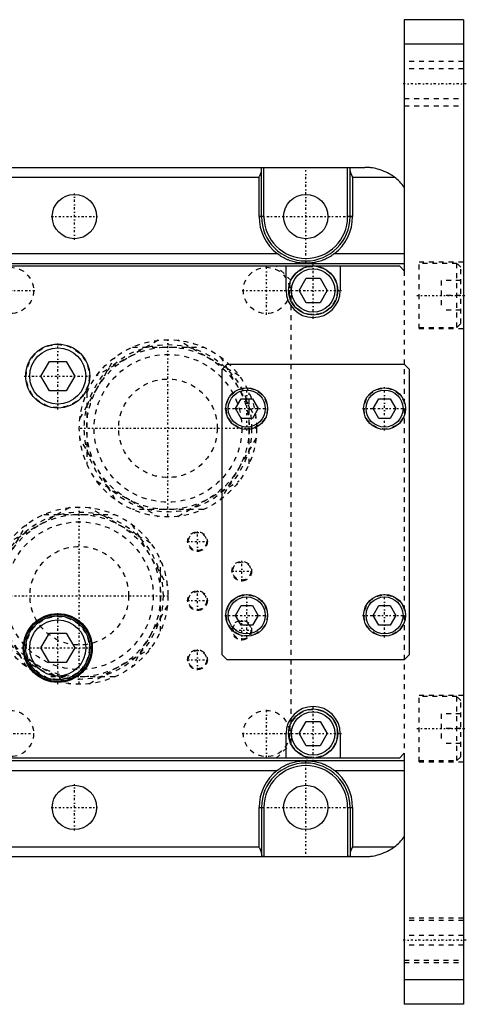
# Model space of a CAD drawing. Extents: x -394 to 140, y -100 to 100.
# Tile 7 of 7: x 49 to 140, y -100 to 100. Entities that reach past the tile are written whole.
import ezdxf

# ---------------------------------------------------------------- set-up
doc = ezdxf.new("R2010")
doc.units = 0
doc.linetypes.add('CENTER', pattern=[1.5, 0.45, -0.5, 0.05, -0.5])
doc.linetypes.add('DASHED', pattern=[2, 1, -1])
for name, color, linetype in [('AM_0', 7, 'CONTINUOUS'), ('AM_3', 7, 'DASHED'), ('AM_7', 7, 'CENTER')]:
    doc.layers.add(name, color=color, linetype=linetype)

msp = doc.modelspace()

# ---------------------------------------------------------------- linework, layer by layer
at = {"layer": 'AM_0', "color": 7, "linetype": 'CONTINUOUS'}
for p, q in [((139, 100), (127, 100)), ((127, 100), (127, 49)), ((139, 100), (139, -100)), ((139, 95), (127, 95)), ((-21, 70), (119, 70)), ((98.5, 60), (98.5, 70)), ((115.5, 60), (115.5, 70)), ((-3.5, 68), (97.5, 68)), ((97.5, 60), (97.5, 68)), ((98, 60), (98, 69.94)), ((116, 60), (116, 69.94)), ((116.5, 68), (125, 68)), ((116.5, 68), (116.5, 60)), ((98.5, 60), (97.5, 60)), ((116.5, 60), (115.5, 60)), ((41.94, 52.5), (101.17, 52.5)), ((112.83, 52.5), (127, 52.5)), ((44.65, 50.5), (127, 50.5)), ((45.06, 50), (126, 50)), ((103, 45), (103, 50)), ((108.1, 50.56), (105.9, 50.56)), ((114, 50), (114, 45)), ((126, 50), (127, 49)), ((105.64, 45), (107.07, 47.48)), ((107.07, 47.48), (109.93, 47.48)), ((109.93, 47.48), (111.36, 45)), ((107.07, 42.52), (105.64, 45)), ((111.36, 45), (109.93, 42.52)), ((109.93, 42.52), (107.07, 42.52)), ((53.19, 27.62), (54.91, 30.59)), ((54.91, 30.59), (58.34, 30.59)), ((58.34, 30.59), (60.06, 27.62)), ((90, 29), (91, 30)), ((91, 30), (127, 30)), ((127, 30), (128, 29)), ((90, -29), (90, 29)), ((128, 29), (128, -29)), ((54.91, 24.64), (53.19, 27.62)), ((60.06, 27.62), (58.34, 24.64)), ((58.34, 24.64), (54.91, 24.64)), ((92.69, 21), (93.85, 23)), ((93.85, 23), (96.15, 23)), ((96.15, 23), (97.31, 21)), ((120.69, 21), (121.85, 23)), ((121.85, 23), (124.15, 23)), ((124.15, 23), (125.31, 21)), ((93.85, 19), (92.69, 21)), ((97.31, 21), (96.15, 19)), ((121.85, 19), (120.69, 21)), ((125.31, 21), (124.15, 19)), ((96.15, 19), (93.85, 19)), ((124.15, 19), (121.85, 19)), ((92.69, -21), (93.85, -19)), ((93.85, -19), (96.15, -19)), ((96.15, -19), (97.31, -21)), ((120.69, -21), (121.85, -19)), ((121.85, -19), (124.15, -19)), ((124.15, -19), (125.31, -21)), ((93.85, -23), (92.69, -21)), ((97.31, -21), (96.15, -23)), ((121.85, -23), (120.69, -21)), ((125.31, -21), (124.15, -23)), ((96.15, -23), (93.85, -23)), ((124.15, -23), (121.85, -23)), ((53.19, -27.62), (54.91, -24.64)), ((54.91, -24.64), (58.34, -24.64)), ((58.34, -24.64), (60.06, -27.62)), ((54.91, -30.59), (53.19, -27.62)), ((60.06, -27.62), (58.34, -30.59)), ((91, -30), (90, -29)), ((127, -30), (91, -30)), ((128, -29), (127, -30)), ((58.34, -30.59), (54.91, -30.59)), ((105.64, -45), (107.07, -42.53)), ((107.07, -42.53), (109.93, -42.53)), ((109.93, -42.53), (111.36, -45)), ((103, -50), (103, -45)), ((107.07, -47.48), (105.64, -45)), ((111.36, -45), (109.93, -47.48)), ((114, -45), (114, -50)), ((109.93, -47.48), (107.07, -47.48)), ((126, -50), (0.8, -50)), ((127, -49), (126, -50)), ((127, -49), (127, -100)), ((-1.07, -50.5), (127, -50.5)), ((105.9, -50.56), (108.1, -50.56)), ((-7.17, -52.5), (101.17, -52.5)), ((112.83, -52.5), (127, -52.5)), ((97.5, -68), (97.5, -60)), ((97.5, -60), (98.5, -60)), ((98, -60), (98, -69.94)), ((98.5, -60), (98.5, -70)), ((115.5, -60), (115.5, -70)), ((115.5, -60), (116.5, -60)), ((116, -60), (116, -69.94)), ((116.5, -60), (116.5, -68)), ((-3.5, -68), (97.5, -68)), ((116.5, -68), (125, -68)), ((-21, -70), (119, -70)), ((139, -95), (127, -95)), ((139, -100), (127, -100))]:
    msp.add_line(p, q, dxfattribs=at)
for points in [[(98, 69.94, 0), (98, 69.94, 0), (98, 69.94, 0), (98, 69.94, 0), (98, 69.94, 0), (98, 69.94, 0), (98, 69.94, 0), (98, 69.95, 0), (98, 69.95, 0), (98, 69.95, 0), (98, 69.95, 0), (98, 69.95, 0), (98, 69.95, 0), (98.01, 69.95, 0), (98.01, 69.96, 0), (98.01, 69.96, 0), (98.01, 69.96, 0), (98.01, 69.96, 0), (98.01, 69.96, 0), (98.01, 69.96, 0), (98.01, 69.96, 0), (98.02, 69.96, 0), (98.02, 69.96, 0), (98.02, 69.97, 0), (98.02, 69.97, 0), (98.02, 69.97, 0), (98.02, 69.97, 0), (98.02, 69.97, 0), (98.03, 69.97, 0), (98.03, 69.97, 0), (98.03, 69.97, 0), (98.03, 69.97, 0), (98.04, 69.98, 0), (98.04, 69.98, 0), (98.04, 69.98, 0), (98.04, 69.98, 0), (98.04, 69.98, 0), (98.05, 69.98, 0), (98.05, 69.98, 0), (98.05, 69.98, 0), (98.06, 69.98, 0), (98.06, 69.98, 0), (98.06, 69.98, 0), (98.06, 69.98, 0), (98.07, 69.98, 0), (98.07, 69.99, 0), (98.08, 69.99, 0), (98.08, 69.99, 0), (98.08, 69.99, 0), (98.08, 69.99, 0), (98.09, 69.99, 0), (98.09, 69.99, 0), (98.1, 69.99, 0), (98.1, 69.99, 0), (98.1, 69.99, 0), (98.1, 69.99, 0), (98.11, 69.99, 0), (98.11, 69.99, 0), (98.12, 69.99, 0), (98.12, 69.99, 0), (98.13, 69.99, 0), (98.13, 69.99, 0), (98.13, 69.99, 0), (98.14, 69.99, 0), (98.14, 69.99, 0), (98.14, 69.99, 0), (98.15, 69.99, 0), (98.15, 70, 0), (98.16, 70, 0), (98.16, 70, 0), (98.16, 70, 0), (98.17, 70, 0), (98.17, 70, 0), (98.18, 70, 0), (98.18, 70, 0), (98.19, 70, 0), (98.19, 70, 0), (98.2, 70, 0), (98.2, 70, 0), (98.21, 70, 0), (98.21, 70, 0), (98.22, 70, 0), (98.23, 70, 0), (98.23, 70, 0), (98.23, 70, 0), (98.24, 70, 0), (98.24, 70, 0), (98.25, 70, 0), (98.26, 70, 0), (98.26, 70, 0), (98.27, 70, 0), (98.27, 70, 0), (98.28, 70, 0), (98.28, 70, 0), (98.29, 70, 0), (98.3, 70, 0), (98.3, 70, 0), (98.31, 70, 0), (98.31, 70, 0), (98.32, 70, 0), (98.32, 70, 0), (98.33, 70, 0), (98.34, 70, 0), (98.35, 70, 0), (98.35, 70, 0), (98.35, 70, 0), (98.36, 70, 0), (98.37, 70, 0), (98.37, 70, 0), (98.37, 70, 0), (98.38, 70, 0), (98.39, 70, 0), (98.39, 70, 0), (98.4, 70, 0), (98.4, 70, 0), (98.41, 70, 0), (98.42, 70, 0), (98.42, 70, 0), (98.43, 70, 0), (98.44, 70, 0), (98.44, 70, 0), (98.45, 70, 0), (98.45, 70, 0), (98.46, 70, 0), (98.47, 70, 0), (98.48, 70, 0), (98.48, 70, 0), (98.48, 70, 0), (98.49, 70, 0), (98.5, 70, 0), (98.5, 70, 0)], [(115.5, 70, 0), (115.5, 70, 0), (115.51, 70, 0), (115.52, 70, 0), (115.52, 70, 0), (115.52, 70, 0), (115.53, 70, 0), (115.54, 70, 0), (115.55, 70, 0), (115.55, 70, 0), (115.56, 70, 0), (115.56, 70, 0), (115.57, 70, 0), (115.58, 70, 0), (115.58, 70, 0), (115.59, 70, 0), (115.6, 70, 0), (115.6, 70, 0), (115.61, 70, 0), (115.61, 70, 0), (115.62, 70, 0), (115.63, 70, 0), (115.63, 70, 0), (115.63, 70, 0), (115.64, 70, 0), (115.65, 70, 0), (115.65, 70, 0), (115.65, 70, 0), (115.66, 70, 0), (115.67, 70, 0), (115.68, 70, 0), (115.68, 70, 0), (115.69, 70, 0), (115.69, 70, 0), (115.7, 70, 0), (115.7, 70, 0), (115.71, 70, 0), (115.72, 70, 0), (115.72, 70, 0), (115.73, 70, 0), (115.73, 70, 0), (115.74, 70, 0), (115.74, 70, 0), (115.75, 70, 0), (115.76, 70, 0), (115.76, 70, 0), (115.77, 70, 0), (115.77, 70, 0), (115.77, 70, 0), (115.78, 70, 0), (115.79, 70, 0), (115.79, 70, 0), (115.8, 70, 0), (115.8, 70, 0), (115.81, 70, 0), (115.81, 70, 0), (115.82, 70, 0), (115.82, 70, 0), (115.83, 70, 0), (115.83, 70, 0), (115.84, 70, 0), (115.84, 70, 0), (115.84, 70, 0), (115.85, 70, 0), (115.85, 69.99, 0), (115.86, 69.99, 0), (115.86, 69.99, 0), (115.86, 69.99, 0), (115.87, 69.99, 0), (115.87, 69.99, 0), (115.87, 69.99, 0), (115.88, 69.99, 0), (115.88, 69.99, 0), (115.89, 69.99, 0), (115.89, 69.99, 0), (115.9, 69.99, 0), (115.9, 69.99, 0), (115.9, 69.99, 0), (115.9, 69.99, 0), (115.91, 69.99, 0), (115.91, 69.99, 0), (115.92, 69.99, 0), (115.92, 69.99, 0), (115.92, 69.99, 0), (115.92, 69.99, 0), (115.93, 69.99, 0), (115.93, 69.98, 0), (115.94, 69.98, 0), (115.94, 69.98, 0), (115.94, 69.98, 0), (115.94, 69.98, 0), (115.95, 69.98, 0), (115.95, 69.98, 0), (115.95, 69.98, 0), (115.96, 69.98, 0), (115.96, 69.98, 0), (115.96, 69.98, 0), (115.96, 69.98, 0), (115.96, 69.98, 0), (115.97, 69.97, 0), (115.97, 69.97, 0), (115.97, 69.97, 0), (115.97, 69.97, 0), (115.98, 69.97, 0), (115.98, 69.97, 0), (115.98, 69.97, 0), (115.98, 69.97, 0), (115.98, 69.97, 0), (115.98, 69.96, 0), (115.98, 69.96, 0), (115.99, 69.96, 0), (115.99, 69.96, 0), (115.99, 69.96, 0), (115.99, 69.96, 0), (115.99, 69.96, 0), (115.99, 69.96, 0), (115.99, 69.96, 0), (115.99, 69.95, 0), (116, 69.95, 0), (116, 69.95, 0), (116, 69.95, 0), (116, 69.95, 0), (116, 69.95, 0), (116, 69.95, 0), (116, 69.94, 0), (116, 69.94, 0), (116, 69.94, 0), (116, 69.94, 0), (116, 69.94, 0), (116, 69.94, 0), (116, 69.94, 0)], [(125, 68, 0), (124.98, 68.02, 0), (124.93, 68.05, 0), (124.88, 68.09, 0), (124.85, 68.11, 0), (124.83, 68.13, 0), (124.78, 68.16, 0), (124.73, 68.2, 0), (124.55, 68.32, 0), (124.25, 68.51, 0), (124.09, 68.61, 0), (123.93, 68.7, 0), (123.61, 68.87, 0), (123.29, 69.03, 0), (122.95, 69.18, 0), (122.62, 69.32, 0), (122.28, 69.45, 0), (122.1, 69.51, 0), (121.93, 69.56, 0), (121.58, 69.66, 0), (121.24, 69.75, 0), (120.89, 69.82, 0), (120.54, 69.88, 0), (120.19, 69.93, 0), (120.02, 69.95, 0), (119.85, 69.96, 0), (119.5, 69.99, 0), (119.17, 70, 0), (119, 70, 0)], [(97.5, 68, 0), (97.52, 68.04, 0), (97.56, 68.11, 0), (97.59, 68.19, 0), (97.61, 68.23, 0), (97.63, 68.27, 0), (97.67, 68.34, 0), (97.71, 68.42, 0), (97.74, 68.5, 0), (97.78, 68.58, 0), (97.81, 68.65, 0), (97.83, 68.69, 0), (97.84, 68.72, 0), (97.87, 68.8, 0), (97.9, 68.87, 0), (97.92, 68.94, 0), (97.95, 69.02, 0), (97.97, 69.09, 0), (97.98, 69.12, 0), (97.98, 69.16, 0), (97.99, 69.2, 0), (97.99, 69.21, 0), (97.99, 69.22, 0), (97.99, 69.23, 0), (97.99, 69.23, 0), (98, 69.24, 0), (98, 69.25, 0), (98, 69.27, 0), (98, 69.28, 0), (98, 69.29, 0), (98, 69.29, 0), (98, 69.3, 0), (98, 69.31, 0), (98, 69.32, 0), (98, 69.32, 0)], [(116, 69.32, 0), (116, 69.32, 0), (116, 69.31, 0), (116, 69.3, 0), (116, 69.29, 0), (116, 69.29, 0), (116, 69.28, 0), (116, 69.27, 0), (116, 69.25, 0), (116, 69.24, 0), (116.01, 69.23, 0), (116.01, 69.23, 0), (116.01, 69.22, 0), (116.01, 69.21, 0), (116.01, 69.2, 0), (116.02, 69.16, 0), (116.02, 69.12, 0), (116.03, 69.09, 0), (116.05, 69.02, 0), (116.08, 68.94, 0), (116.1, 68.87, 0), (116.13, 68.8, 0), (116.16, 68.72, 0), (116.17, 68.69, 0), (116.19, 68.65, 0), (116.22, 68.58, 0), (116.26, 68.5, 0), (116.29, 68.42, 0), (116.33, 68.34, 0), (116.37, 68.27, 0), (116.39, 68.23, 0), (116.41, 68.19, 0), (116.44, 68.11, 0), (116.48, 68.04, 0), (116.5, 68, 0)], [(105.9, 50.56, 0), (105.77, 50.58, 0), (105.49, 50.62, 0), (105.21, 50.67, 0), (105.07, 50.7, 0), (104.93, 50.73, 0), (104.66, 50.79, 0), (104.38, 50.87, 0), (104.11, 50.95, 0), (103.83, 51.04, 0), (103.56, 51.14, 0), (103.43, 51.2, 0), (103.29, 51.25, 0), (103.03, 51.37, 0), (102.77, 51.5, 0), (102.51, 51.63, 0), (102.25, 51.77, 0), (102, 51.92, 0), (101.88, 52, 0), (101.76, 52.08, 0), (101.52, 52.24, 0), (101.28, 52.41, 0), (101.17, 52.5, 0)], [(112.83, 52.5, 0), (112.72, 52.41, 0), (112.48, 52.24, 0), (112.24, 52.08, 0), (112.12, 52, 0), (112, 51.92, 0), (111.75, 51.77, 0), (111.49, 51.63, 0), (111.23, 51.5, 0), (110.97, 51.37, 0), (110.71, 51.25, 0), (110.57, 51.2, 0), (110.44, 51.14, 0), (110.17, 51.04, 0), (109.89, 50.95, 0), (109.62, 50.87, 0), (109.34, 50.79, 0), (109.07, 50.73, 0), (108.93, 50.7, 0), (108.79, 50.67, 0), (108.51, 50.62, 0), (108.23, 50.58, 0), (108.1, 50.56, 0)], [(101.17, -52.5, 0), (101.28, -52.41, 0), (101.52, -52.24, 0), (101.76, -52.08, 0), (101.88, -52, 0), (102, -51.92, 0), (102.25, -51.77, 0), (102.51, -51.63, 0), (102.77, -51.5, 0), (103.03, -51.37, 0), (103.29, -51.25, 0), (103.43, -51.2, 0), (103.56, -51.14, 0), (103.83, -51.04, 0), (104.11, -50.95, 0), (104.38, -50.87, 0), (104.66, -50.79, 0), (104.93, -50.73, 0), (105.07, -50.7, 0), (105.21, -50.67, 0), (105.49, -50.62, 0), (105.77, -50.58, 0), (105.9, -50.56, 0)], [(108.1, -50.56, 0), (108.23, -50.58, 0), (108.51, -50.62, 0), (108.79, -50.67, 0), (108.93, -50.7, 0), (109.07, -50.73, 0), (109.34, -50.79, 0), (109.62, -50.87, 0), (109.89, -50.95, 0), (110.17, -51.04, 0), (110.44, -51.14, 0), (110.57, -51.2, 0), (110.71, -51.25, 0), (110.97, -51.37, 0), (111.23, -51.5, 0), (111.49, -51.63, 0), (111.75, -51.77, 0), (112, -51.92, 0), (112.12, -52, 0), (112.24, -52.08, 0), (112.48, -52.24, 0), (112.72, -52.41, 0), (112.83, -52.5, 0)], [(98, -69.32, 0), (98, -69.32, 0), (98, -69.31, 0), (98, -69.3, 0), (98, -69.29, 0), (98, -69.29, 0), (98, -69.28, 0), (98, -69.27, 0), (98, -69.25, 0), (98, -69.24, 0), (97.99, -69.23, 0), (97.99, -69.23, 0), (97.99, -69.22, 0), (97.99, -69.21, 0), (97.99, -69.2, 0), (97.98, -69.16, 0), (97.98, -69.12, 0), (97.97, -69.09, 0), (97.95, -69.02, 0), (97.92, -68.94, 0), (97.9, -68.87, 0), (97.87, -68.8, 0), (97.84, -68.72, 0), (97.83, -68.69, 0), (97.81, -68.65, 0), (97.78, -68.58, 0), (97.74, -68.5, 0), (97.71, -68.42, 0), (97.67, -68.34, 0), (97.63, -68.27, 0), (97.61, -68.23, 0), (97.59, -68.19, 0), (97.56, -68.11, 0), (97.52, -68.04, 0), (97.5, -68, 0)], [(116.5, -68, 0), (116.48, -68.04, 0), (116.44, -68.11, 0), (116.41, -68.19, 0), (116.39, -68.23, 0), (116.37, -68.27, 0), (116.33, -68.34, 0), (116.29, -68.42, 0), (116.26, -68.5, 0), (116.22, -68.58, 0), (116.19, -68.65, 0), (116.17, -68.69, 0), (116.16, -68.72, 0), (116.13, -68.8, 0), (116.1, -68.87, 0), (116.08, -68.94, 0), (116.05, -69.02, 0), (116.03, -69.09, 0), (116.02, -69.12, 0), (116.02, -69.16, 0), (116.01, -69.2, 0), (116.01, -69.21, 0), (116.01, -69.22, 0), (116.01, -69.23, 0), (116.01, -69.23, 0), (116, -69.24, 0), (116, -69.25, 0), (116, -69.27, 0), (116, -69.28, 0), (116, -69.29, 0), (116, -69.29, 0), (116, -69.3, 0), (116, -69.31, 0), (116, -69.32, 0), (116, -69.32, 0)], [(119, -70, 0), (119.17, -70, 0), (119.5, -69.99, 0), (119.85, -69.96, 0), (120.02, -69.95, 0), (120.19, -69.93, 0), (120.54, -69.88, 0), (120.89, -69.82, 0), (121.24, -69.75, 0), (121.58, -69.66, 0), (121.93, -69.56, 0), (122.1, -69.51, 0), (122.28, -69.45, 0), (122.62, -69.32, 0), (122.95, -69.18, 0), (123.29, -69.03, 0), (123.61, -68.87, 0), (123.93, -68.7, 0), (124.09, -68.61, 0), (124.25, -68.51, 0), (124.55, -68.32, 0), (124.73, -68.2, 0), (124.78, -68.16, 0), (124.83, -68.13, 0), (124.85, -68.11, 0), (124.88, -68.09, 0), (124.93, -68.05, 0), (124.98, -68.02, 0), (125, -68, 0)], [(98.5, -70, 0), (98.5, -70, 0), (98.49, -70, 0), (98.48, -70, 0), (98.48, -70, 0), (98.48, -70, 0), (98.47, -70, 0), (98.46, -70, 0), (98.45, -70, 0), (98.45, -70, 0), (98.44, -70, 0), (98.44, -70, 0), (98.43, -70, 0), (98.42, -70, 0), (98.42, -70, 0), (98.41, -70, 0), (98.4, -70, 0), (98.4, -70, 0), (98.39, -70, 0), (98.39, -70, 0), (98.38, -70, 0), (98.37, -70, 0), (98.37, -70, 0), (98.37, -70, 0), (98.36, -70, 0), (98.35, -70, 0), (98.35, -70, 0), (98.35, -70, 0), (98.34, -70, 0), (98.33, -70, 0), (98.32, -70, 0), (98.32, -70, 0), (98.31, -70, 0), (98.31, -70, 0), (98.3, -70, 0), (98.3, -70, 0), (98.29, -70, 0), (98.28, -70, 0), (98.28, -70, 0), (98.27, -70, 0), (98.27, -70, 0), (98.26, -70, 0), (98.26, -70, 0), (98.25, -70, 0), (98.24, -70, 0), (98.24, -70, 0), (98.23, -70, 0), (98.23, -70, 0), (98.23, -70, 0), (98.22, -70, 0), (98.21, -70, 0), (98.21, -70, 0), (98.2, -70, 0), (98.2, -70, 0), (98.19, -70, 0), (98.19, -70, 0), (98.18, -70, 0), (98.18, -70, 0), (98.17, -70, 0), (98.17, -70, 0), (98.16, -70, 0), (98.16, -70, 0), (98.16, -70, 0), (98.15, -70, 0), (98.15, -69.99, 0), (98.14, -69.99, 0), (98.14, -69.99, 0), (98.14, -69.99, 0), (98.13, -69.99, 0), (98.13, -69.99, 0), (98.13, -69.99, 0), (98.12, -69.99, 0), (98.12, -69.99, 0), (98.11, -69.99, 0), (98.11, -69.99, 0), (98.1, -69.99, 0), (98.1, -69.99, 0), (98.1, -69.99, 0), (98.1, -69.99, 0), (98.09, -69.99, 0), (98.09, -69.99, 0), (98.08, -69.99, 0), (98.08, -69.99, 0), (98.08, -69.99, 0), (98.08, -69.99, 0), (98.07, -69.99, 0), (98.07, -69.98, 0), (98.06, -69.98, 0), (98.06, -69.98, 0), (98.06, -69.98, 0), (98.06, -69.98, 0), (98.05, -69.98, 0), (98.05, -69.98, 0), (98.05, -69.98, 0), (98.04, -69.98, 0), (98.04, -69.98, 0), (98.04, -69.98, 0), (98.04, -69.98, 0), (98.04, -69.98, 0), (98.03, -69.97, 0), (98.03, -69.97, 0), (98.03, -69.97, 0), (98.03, -69.97, 0), (98.02, -69.97, 0), (98.02, -69.97, 0), (98.02, -69.97, 0), (98.02, -69.97, 0), (98.02, -69.97, 0), (98.02, -69.96, 0), (98.02, -69.96, 0), (98.01, -69.96, 0), (98.01, -69.96, 0), (98.01, -69.96, 0), (98.01, -69.96, 0), (98.01, -69.96, 0), (98.01, -69.96, 0), (98.01, -69.96, 0), (98.01, -69.95, 0), (98, -69.95, 0), (98, -69.95, 0), (98, -69.95, 0), (98, -69.95, 0), (98, -69.95, 0), (98, -69.95, 0), (98, -69.94, 0), (98, -69.94, 0), (98, -69.94, 0), (98, -69.94, 0), (98, -69.94, 0), (98, -69.94, 0), (98, -69.94, 0)], [(116, -69.94, 0), (116, -69.94, 0), (116, -69.94, 0), (116, -69.94, 0), (116, -69.94, 0), (116, -69.94, 0), (116, -69.94, 0), (116, -69.95, 0), (116, -69.95, 0), (116, -69.95, 0), (116, -69.95, 0), (116, -69.95, 0), (116, -69.95, 0), (115.99, -69.95, 0), (115.99, -69.96, 0), (115.99, -69.96, 0), (115.99, -69.96, 0), (115.99, -69.96, 0), (115.99, -69.96, 0), (115.99, -69.96, 0), (115.99, -69.96, 0), (115.98, -69.96, 0), (115.98, -69.96, 0), (115.98, -69.97, 0), (115.98, -69.97, 0), (115.98, -69.97, 0), (115.98, -69.97, 0), (115.98, -69.97, 0), (115.97, -69.97, 0), (115.97, -69.97, 0), (115.97, -69.97, 0), (115.97, -69.97, 0), (115.96, -69.98, 0), (115.96, -69.98, 0), (115.96, -69.98, 0), (115.96, -69.98, 0), (115.96, -69.98, 0), (115.95, -69.98, 0), (115.95, -69.98, 0), (115.95, -69.98, 0), (115.94, -69.98, 0), (115.94, -69.98, 0), (115.94, -69.98, 0), (115.94, -69.98, 0), (115.93, -69.98, 0), (115.93, -69.99, 0), (115.92, -69.99, 0), (115.92, -69.99, 0), (115.92, -69.99, 0), (115.92, -69.99, 0), (115.91, -69.99, 0), (115.91, -69.99, 0), (115.9, -69.99, 0), (115.9, -69.99, 0), (115.9, -69.99, 0), (115.9, -69.99, 0), (115.89, -69.99, 0), (115.89, -69.99, 0), (115.88, -69.99, 0), (115.88, -69.99, 0), (115.87, -69.99, 0), (115.87, -69.99, 0), (115.87, -69.99, 0), (115.86, -69.99, 0), (115.86, -69.99, 0), (115.86, -69.99, 0), (115.85, -69.99, 0), (115.85, -70, 0), (115.84, -70, 0), (115.84, -70, 0), (115.84, -70, 0), (115.83, -70, 0), (115.83, -70, 0), (115.82, -70, 0), (115.82, -70, 0), (115.81, -70, 0), (115.81, -70, 0), (115.8, -70, 0), (115.8, -70, 0), (115.79, -70, 0), (115.79, -70, 0), (115.78, -70, 0), (115.77, -70, 0), (115.77, -70, 0), (115.77, -70, 0), (115.76, -70, 0), (115.76, -70, 0), (115.75, -70, 0), (115.74, -70, 0), (115.74, -70, 0), (115.73, -70, 0), (115.73, -70, 0), (115.72, -70, 0), (115.72, -70, 0), (115.71, -70, 0), (115.7, -70, 0), (115.7, -70, 0), (115.69, -70, 0), (115.69, -70, 0), (115.68, -70, 0), (115.68, -70, 0), (115.67, -70, 0), (115.66, -70, 0), (115.65, -70, 0), (115.65, -70, 0), (115.65, -70, 0), (115.64, -70, 0), (115.63, -70, 0), (115.63, -70, 0), (115.63, -70, 0), (115.62, -70, 0), (115.61, -70, 0), (115.61, -70, 0), (115.6, -70, 0), (115.6, -70, 0), (115.59, -70, 0), (115.58, -70, 0), (115.58, -70, 0), (115.57, -70, 0), (115.56, -70, 0), (115.56, -70, 0), (115.55, -70, 0), (115.55, -70, 0), (115.54, -70, 0), (115.53, -70, 0), (115.52, -70, 0), (115.52, -70, 0), (115.52, -70, 0), (115.51, -70, 0), (115.5, -70, 0), (115.5, -70, 0)]]:
    msp.add_polyline3d(points, dxfattribs=at)
for centre, radius in [((60, 60), 4.5), ((107, 60), 4.5), ((108.5, 45), 5), ((108.5, 45), 4.4), ((56.62, 27.62), 6.5), ((56.62, 27.62), 5.7), ((95, 21), 4.25), ((95, 21), 3.75), ((123, 21), 4.25), ((123, 21), 3.75), ((95, -21), 4.25), ((95, -21), 3.75), ((123, -21), 4.25), ((123, -21), 3.75), ((56.62, -27.62), 7), ((56.62, -27.62), 6.8), ((56.62, -27.62), 6.5), ((56.62, -27.62), 5.7), ((108.5, -45), 5), ((108.5, -45), 4.4), ((60, -60), 4.5), ((107, -60), 4.5)]:
    msp.add_circle(centre, radius, dxfattribs=at)
for centre, radius, start, end in [((119, 60), 10, 36.8699, 53.1301), ((107, 60), 9.5, 180, 232.1364), ((107, 60), 9, 180, 0), ((107, 60), 8.5, 180, 0), ((107, 60), 9.5, 307.8636, 0), ((108.5, 45), 5.5, 180, 0), ((108.5, -45), 5.5, 0, 180), ((107, -60), 9, 0, 180), ((107, -60), 8.5, 0, 180), ((107, -60), 9.5, 127.8636, 180), ((107, -60), 9.5, 0, 52.1364), ((119, -60), 10, 306.8699, 323.1301)]:
    msp.add_arc(centre, radius, start, end, dxfattribs=at)
at = {"layer": 'AM_3', "color": 6, "linetype": 'DASHED'}
for p, q in [((139, 91.5), (127, 91.5)), ((139, 90), (127, 90)), ((127, 84), (139, 84)), ((127, 82.5), (139, 82.5)), ((104, 47), (101, 50)), ((139, 50.75), (130, 50.75)), ((130, 37.25), (130, 50.75)), ((137.7, 50.5), (130, 50.5)), ((138.5, 49.7), (137.7, 50.5)), ((137.7, 37.5), (137.7, 50.5)), ((127, 49), (127, -49)), ((138.5, 38.3), (138.5, 49.7)), ((104, -47), (104, 47)), ((138.5, 47), (134.5, 47)), ((134.5, 47), (134.5, 41)), ((138.5, 44), (134.5, 44)), ((138.5, 41), (134.5, 41)), ((137.7, 37.5), (138.5, 38.3)), ((130, 37.5), (137.7, 37.5)), ((130, 37.25), (139, 37.25)), ((76.98, 34.89), (64.52, 27.69)), ((93.48, 27.69), (81.02, 34.89)), ((71.81, 33.5), (86.19, 33.5)), ((61.11, 19.02), (68.31, 31.48)), ((89.69, 31.48), (96.89, 19.02)), ((62.5, 24.19), (62.5, 9.81)), ((95.5, 9.81), (95.5, 24.19)), ((68.31, 2.52), (61.11, 14.98)), ((96.89, 14.98), (89.69, 2.52)), ((64.52, 6.31), (76.98, -0.89)), ((81.02, -0.89), (93.48, 6.31)), ((58.98, 0.89), (46.52, -6.31)), ((75.48, -6.31), (63.02, 0.89)), ((86.19, 0.5), (71.81, 0.5)), ((53.81, -0.5), (68.19, -0.5)), ((43.11, -14.98), (50.31, -2.52)), ((71.69, -2.52), (78.89, -14.98)), ((77.5, -24.19), (77.5, -9.81)), ((50.31, -31.48), (43.11, -19.02)), ((78.89, -19.02), (71.69, -31.48)), ((46.52, -27.69), (58.98, -34.89)), ((63.02, -34.89), (75.48, -27.69)), ((68.19, -33.5), (53.81, -33.5)), ((139, -37.25), (130, -37.25)), ((130, -50.75), (130, -37.25)), ((137.7, -37.5), (130, -37.5)), ((138.5, -38.3), (137.7, -37.5)), ((137.7, -50.5), (137.7, -37.5)), ((138.5, -49.7), (138.5, -38.3)), ((138.5, -41), (134.5, -41)), ((134.5, -41), (134.5, -47)), ((138.5, -44), (134.5, -44)), ((101, -50), (104, -47)), ((138.5, -47), (134.5, -47)), ((137.7, -50.5), (138.5, -49.7)), ((130, -50.5), (137.7, -50.5)), ((130, -50.75), (139, -50.75)), ((139, -82.5), (127, -82.5)), ((139, -83), (127, -83)), ((139, -86), (127, -86)), ((139, -88), (127, -88)), ((127, -91), (139, -91)), ((127, -91.5), (139, -91.5))]:
    msp.add_line(p, q, dxfattribs=at)
for centre, radius in [((47, 45), 4.7), ((99, 45), 4.7), ((108.5, 45), 4.9), ((56.62, 27.62), 6.4), ((79, 17), 18), ((79, 17), 17), ((79, 17), 16.5), ((79, 17), 15), ((79, 17), 10.01), ((95, 21), 4.15), ((123, 21), 4.15), ((61, -17), 18), ((61, -17), 17), ((61, -17), 16.5), ((61, -17), 15), ((85, -6), 2), ((85, -6), 1.85), ((61, -17), 10.01), ((94, -12), 2), ((94, -12), 1.85), ((85, -18), 2), ((85, -18), 1.85), ((95, -21), 4.15), ((123, -21), 4.15), ((56.62, -27.62), 6.4), ((94, -24), 2), ((94, -24), 1.85), ((85, -30), 2), ((85, -30), 1.85), ((47, -45), 4.7), ((99, -45), 4.7), ((108.5, -45), 4.9)]:
    msp.add_circle(centre, radius, dxfattribs=at)
for centre, start, end in [((107, 60), 263.3712, 276.6288), ((107, -60), 83.3712, 96.6288)]:
    msp.add_arc(centre, 9.5, start, end, dxfattribs=at)
at = {"layer": 'AM_7', "color": 4, "linetype": 'CENTER'}
for p, q in [((139.6, 87), (126.4, 87)), ((107, 50.55), (107, 69.45)), ((60, 55.27), (60, 64.72)), ((55.27, 60), (64.72, 60)), ((97.55, 60), (116.45, 60)), ((108.5, 39.23), (108.5, 50.77)), ((99, 40.06), (99, 49.94)), ((29.84, 45), (51.94, 45)), ((94.06, 45), (114.28, 45)), ((129.55, 44), (139.45, 44)), ((56.62, 20.79), (56.62, 34.44)), ((79, -0.85), (79, 34.85)), ((49.8, 27.62), (63.45, 27.62)), ((95, 16.54), (95, 25.46)), ((123, 16.54), (123, 25.46)), ((90.54, 21), (99.46, 21)), ((118.54, 21), (127.46, 21)), ((61.15, 17), (96.85, 17)), ((61, -34.85), (61, 0.85)), ((85, -8.1), (85, -3.9)), ((82.9, -6), (87.1, -6)), ((94, -14.1), (94, -9.9)), ((91.9, -12), (96.1, -12)), ((85, -20.1), (85, -15.9)), ((43.15, -17), (78.85, -17)), ((82.9, -18), (87.1, -18)), ((95, -25.46), (95, -16.54)), ((123, -25.46), (123, -16.54)), ((56.62, -34.97), (56.62, -20.27)), ((90.54, -21), (99.46, -21)), ((94, -26.1), (94, -21.9)), ((118.54, -21), (127.46, -21)), ((91.9, -24), (96.1, -24)), ((49.27, -27.62), (63.97, -27.62)), ((85, -32.1), (85, -27.9)), ((82.9, -30), (87.1, -30)), ((108.5, -50.77), (108.5, -39.23)), ((99, -49.94), (99, -40.06)), ((129.55, -44), (139.45, -44)), ((32.06, -45), (51.94, -45)), ((94.06, -45), (114.28, -45)), ((107, -69.45), (107, -50.55)), ((60, -64.72), (60, -55.27)), ((55.27, -60), (64.72, -60)), ((97.55, -60), (116.45, -60)), ((139.6, -87), (126.4, -87))]:
    msp.add_line(p, q, dxfattribs=at)

doc.saveas('drawing.dxf')
